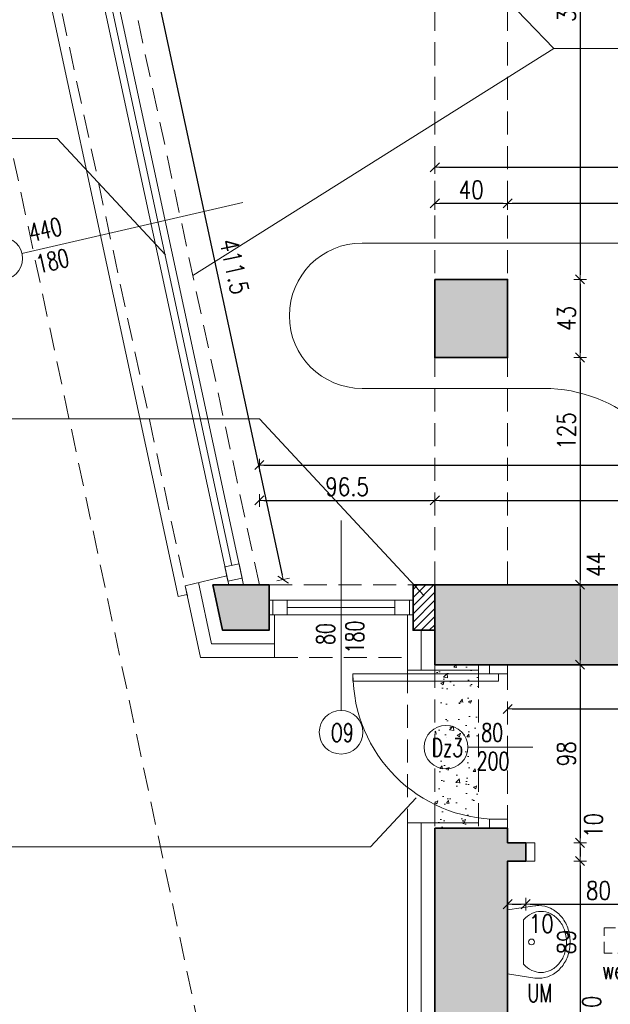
# Model space of a CAD drawing. Header units: millimetres. Extents: x 14400 to 93787, y -21104 to 39413.
# Tile 156 of 256: x 28494 to 28819, y 7123 to 7664. Entities that reach past the tile are written whole.
import ezdxf

# ---------------------------------------------------------------- set-up
doc = ezdxf.new("R2010")
doc.units = ezdxf.units.MM
doc.linetypes.add('HIDDEN', pattern=[9.525, 6.35, -3.175])
for name, color, linetype, lineweight in [('!MODUS_ARMATURA', 6, 'Continuous', 9), ('!MODUS_HATCH', 4, 'Continuous', 5), ('!MODUS_HATCH_ŚCIANA', 254, 'Continuous', 9), ('__MODUS_ŚCIANY', 2, 'Continuous', 35), ('_MODUS_DEMONTAŻ', 251, 'HIDDEN', 13), ('Cienka', 3, 'Continuous', 9), ('Drzwi', 1, 'Continuous', 15), ('Okna', 3, 'Continuous', 13), ('Opis', 8, 'Continuous', 13), ('Wentylacja', 5, 'Continuous', 13), ('Widok', 1, 'Continuous', 15), ('WYMIAROWANIE', 1, 'Continuous', 18)]:
    doc.layers.add(name, color=color, linetype=linetype, lineweight=lineweight)
doc.styles.add('ARCHETYP', font='romans.shx', dxfattribs={"height": 15})
doc.styles.add('TXT', font='simplex.shx', dxfattribs={"width": 0.8})
doc.linetypes.add('ZIGZAG', pattern='A,0.00254,-5.08,[131,ltypeshp.shx,S=5.08,R=0,X=-5.08,Y=0],-10.16,[131,ltypeshp.shx,S=5.08,R=180,X=5.08,Y=0],-5.08', length=20.32254)
doc.dimstyles.new('DIM50', dxfattribs={"dimscale": 5, "dimtxt": 2, "dimasz": 0.5, "dimexe": 0, "dimexo": 0, "dimgap": 0.5, "dimtad": 1, "dimdec": 4, "dimrnd": 0.5, "dimdsep": 46, "dimtxsty": 'TXT', "dimblk1": 'TICK1', "dimblk2": 'TICK1', "dimsah": 1, "dimcen": 0, "dimse1": 1, "dimse2": 1, "dimclrd": 1, "dimclre": 7, "dimclrt": 9, "dimadec": 0, "dimazin": 0, "dimtfac": 1, "dimtdec": 4, "dimtmove": 2, "dimatfit": 3, "dimldrblk": 'TICK1', "dimfxl": 1, "dimtolj": 1, "dimarcsym": 0})

# ---------------------------------------------------------------- blocks, each defined once
blk = doc.blocks.new('A$C578D6593')
for p, q in [((-26.36, 0), (-29.16, 18.76)), ((17.64, 0), (20.43, 18.76)), ((-19.63, 11), (10.9, 11)), ((-26.36, 0), (17.64, 0))]:
    blk.add_line(p, q)
blk.add_circle((-4.36, 16.5), 2)
for centre, radius, start, end in [((-5.67, 17.67), 25.11, 109.6071, 130.69553), ((-4.36, 14), 29, 90, 109.6071), ((-4.36, 14), 29, 70.3929, 90), ((-3.06, 17.67), 25.11, 49.30447, 70.3929), ((-7.68, 20), 22.03, 130.69553, 154.2825), ((-7.68, 21.5), 18.03, 130.69553, 154.2825), ((-5.67, 19.17), 21.11, 109.6071, 130.69553), ((-4.36, 15.5), 25, 90, 109.6071), ((-4.36, 15.5), 25, 70.3929, 90), ((-3.06, 19.17), 21.11, 49.30447, 70.3929), ((-1.05, 21.5), 18.03, 25.7175, 49.30447), ((-1.05, 20), 22.03, 25.7175, 49.30447), ((-10.79, 21.5), 18.58, 154.2825, 180), ((-10.79, 23), 14.58, 154.2825, 180), ((2.06, 23), 14.58, 0, 25.7175), ((2.06, 21.5), 18.58, 0, 25.7175), ((-10.79, 21.5), 18.58, 180, 188.47944), ((-10.79, 23), 14.58, 180, 205.7175), ((2.06, 23), 14.58, 334.2825, 0), ((2.06, 21.5), 18.58, 351.52056, 0), ((-7.68, 24.5), 18.03, 205.7175, 228.4823), ((-1.05, 24.5), 18.03, 311.5177, 334.2825)]:
    blk.add_arc(centre, radius, start, end)
blk = doc.blocks.new('TICK1')
at = {"color": 2}
blk.add_line((-1, -1), (1, 1), dxfattribs=at)
at = {"color": 0}
for p, q in [((0, 0), (-1, 0)), ((0, -1.4), (0, 1.4))]:
    blk.add_line(p, q, dxfattribs=at)
blk = doc.blocks.new('*D276')
at = {"layer": 'DEFPOINTS', "color": 0, "transparency": 16777216}
for p in [(28762.47, 7563.25), (28762.47, 7540.61), (29292.97, 7506.61)]:
    blk.add_point(p, dxfattribs=at)
at = {"layer": 'WYMIAROWANIE', "color": 1, "lineweight": -2, "transparency": 16777216}
blk.add_line((29290.47, 7563.25), (28764.97, 7563.25), dxfattribs=at)
at = {"layer": 'WYMIAROWANIE', "color": 1, "lineweight": -2, "transparency": 16777216, "xscale": 2.5, "yscale": 2.5, "zscale": 2.5, "rotation": 180}
blk.add_blockref('TICK1', (28762.47, 7563.25), dxfattribs=at)
at = {"layer": 'WYMIAROWANIE', "color": 1, "lineweight": -2, "transparency": 16777216, "xscale": 2.5, "yscale": 2.5, "zscale": 2.5}
blk.add_blockref('TICK1', (29292.97, 7563.25), dxfattribs=at)
at = {"layer": 'WYMIAROWANIE', "color": 9, "transparency": 16777216, "insert": (29027.72, 7570.75), "char_height": 10, "attachment_point": 5, "style": 'TXT'}
blk.add_mtext('\\A1;530.5', dxfattribs=at)
blk = doc.blocks.new('*D277')
at = {"layer": 'DEFPOINTS', "color": 0, "transparency": 16777216}
for p in [(28722.47, 7563.25), (28722.47, 7540.61), (28762.47, 7540.61)]:
    blk.add_point(p, dxfattribs=at)
at = {"layer": 'WYMIAROWANIE', "color": 1, "lineweight": -2, "transparency": 16777216}
blk.add_line((28759.97, 7563.25), (28724.97, 7563.25), dxfattribs=at)
at = {"layer": 'WYMIAROWANIE', "color": 1, "lineweight": -2, "transparency": 16777216, "xscale": 2.5, "yscale": 2.5, "zscale": 2.5, "rotation": 180}
blk.add_blockref('TICK1', (28722.47, 7563.25), dxfattribs=at)
at = {"layer": 'WYMIAROWANIE', "color": 1, "lineweight": -2, "transparency": 16777216, "xscale": 2.5, "yscale": 2.5, "zscale": 2.5}
blk.add_blockref('TICK1', (28762.47, 7563.25), dxfattribs=at)
at = {"layer": 'WYMIAROWANIE', "color": 9, "transparency": 16777216, "insert": (28742.47, 7570.75), "char_height": 10, "attachment_point": 5, "style": 'TXT'}
blk.add_mtext('\\A1;40', dxfattribs=at)
blk = doc.blocks.new('*D318')
at = {"layer": 'DEFPOINTS', "color": 0, "transparency": 16777216}
for p in [(29667.47, 7583.12), (28722.47, 7521.47), (29667.47, 7521.47)]:
    blk.add_point(p, dxfattribs=at)
at = {"layer": 'WYMIAROWANIE', "color": 1, "lineweight": -2, "transparency": 16777216}
blk.add_line((28724.97, 7583.12), (29664.97, 7583.12), dxfattribs=at)
at = {"layer": 'WYMIAROWANIE', "color": 1, "lineweight": -2, "transparency": 16777216, "xscale": 2.5, "yscale": 2.5, "zscale": 2.5, "rotation": 180}
blk.add_blockref('TICK1', (28722.47, 7583.12), dxfattribs=at)
at = {"layer": 'WYMIAROWANIE', "color": 1, "lineweight": -2, "transparency": 16777216, "xscale": 2.5, "yscale": 2.5, "zscale": 2.5}
blk.add_blockref('TICK1', (29667.47, 7583.12), dxfattribs=at)
at = {"layer": 'WYMIAROWANIE', "color": 9, "transparency": 16777216, "insert": (29176.73, 7590.62), "char_height": 10, "attachment_point": 5, "style": 'TXT'}
blk.add_mtext('\\A1;945', dxfattribs=at)
blk = doc.blocks.new('*D321')
at = {"layer": 'DEFPOINTS', "color": 0, "transparency": 16777216}
for p in [(28762.47, 7825.37), (28755.96, 7521.47), (28802.36, 7521.47)]:
    blk.add_point(p, dxfattribs=at)
at = {"layer": 'WYMIAROWANIE', "color": 1, "lineweight": -2, "transparency": 16777216}
blk.add_line((28802.36, 7822.87), (28802.36, 7523.97), dxfattribs=at)
at = {"layer": 'WYMIAROWANIE', "color": 1, "linetype": 'ByBlock', "lineweight": -2, "transparency": 16777216, "xscale": 2.5, "yscale": 2.5, "zscale": 2.5}
for p, rotation in [((28802.36, 7825.37), 90), ((28802.36, 7521.47), 270)]:
    blk.add_blockref('TICK1', p, dxfattribs=dict(at, rotation=rotation))
at = {"layer": 'WYMIAROWANIE', "color": 9, "transparency": 16777216, "insert": (28794.86, 7673.42), "char_height": 10, "attachment_point": 5, "rotation": 90, "style": 'TXT'}
blk.add_mtext('\\A1;304', dxfattribs=at)
blk = doc.blocks.new('*D322')
at = {"layer": 'DEFPOINTS', "color": 0, "transparency": 16777216}
for p in [(28762.47, 7521.47), (28762.47, 7478.47), (28802.36, 7478.47)]:
    blk.add_point(p, dxfattribs=at)
at = {"layer": 'WYMIAROWANIE', "color": 1, "lineweight": -2, "transparency": 16777216}
blk.add_line((28802.36, 7518.97), (28802.36, 7480.97), dxfattribs=at)
at = {"layer": 'WYMIAROWANIE', "color": 1, "lineweight": -2, "transparency": 16777216, "xscale": 2.5, "yscale": 2.5, "zscale": 2.5}
for p, rotation in [((28802.36, 7521.47), 90), ((28802.36, 7478.47), 270)]:
    blk.add_blockref('TICK1', p, dxfattribs=dict(at, rotation=rotation))
at = {"layer": 'WYMIAROWANIE', "color": 9, "transparency": 16777216, "insert": (28794.86, 7499.97), "char_height": 10, "attachment_point": 5, "rotation": 90, "style": 'TXT'}
blk.add_mtext('\\A1;43', dxfattribs=at)
blk = doc.blocks.new('*D323')
at = {"layer": 'DEFPOINTS', "color": 0, "transparency": 16777216}
for p in [(28762.47, 7478.47), (28762.47, 7353.47), (28802.36, 7353.47)]:
    blk.add_point(p, dxfattribs=at)
at = {"layer": 'WYMIAROWANIE', "color": 1, "lineweight": -2, "transparency": 16777216}
blk.add_line((28802.36, 7475.97), (28802.36, 7355.97), dxfattribs=at)
at = {"layer": 'WYMIAROWANIE', "color": 1, "lineweight": -2, "transparency": 16777216, "xscale": 2.5, "yscale": 2.5, "zscale": 2.5}
for p, rotation in [((28802.36, 7478.47), 90), ((28802.36, 7353.47), 270)]:
    blk.add_blockref('TICK1', p, dxfattribs=dict(at, rotation=rotation))
at = {"layer": 'WYMIAROWANIE', "color": 9, "transparency": 16777216, "insert": (28794.86, 7438.05), "char_height": 10, "attachment_point": 5, "rotation": 90, "style": 'TXT'}
blk.add_mtext('\\A1;125', dxfattribs=at)
blk = doc.blocks.new('*D324')
at = {"layer": 'DEFPOINTS', "color": 0, "transparency": 16777216}
for p in [(28762.47, 7353.47), (28762.47, 7309.47), (28802.36, 7309.47)]:
    blk.add_point(p, dxfattribs=at)
at = {"layer": 'WYMIAROWANIE', "color": 1, "lineweight": -2, "transparency": 16777216}
blk.add_line((28802.36, 7350.97), (28802.36, 7311.97), dxfattribs=at)
at = {"layer": 'WYMIAROWANIE', "color": 1, "lineweight": -2, "transparency": 16777216, "xscale": 2.5, "yscale": 2.5, "zscale": 2.5}
for p, rotation in [((28802.36, 7353.47), 90), ((28802.36, 7309.47), 270)]:
    blk.add_blockref('TICK1', p, dxfattribs=dict(at, rotation=rotation))
at = {"layer": 'WYMIAROWANIE', "color": 9, "transparency": 16777216, "insert": (28811.04, 7364.62), "char_height": 10, "attachment_point": 5, "rotation": 90, "style": 'TXT'}
blk.add_mtext('\\A1;44', dxfattribs=at)
blk = doc.blocks.new('*D325')
at = {"layer": 'DEFPOINTS', "color": 0, "transparency": 16777216}
for p in [(28762.47, 7309.47), (28762.47, 7211.47), (28802.36, 7211.47)]:
    blk.add_point(p, dxfattribs=at)
at = {"layer": 'WYMIAROWANIE', "color": 1, "lineweight": -2, "transparency": 16777216}
blk.add_line((28802.36, 7306.97), (28802.36, 7213.97), dxfattribs=at)
at = {"layer": 'WYMIAROWANIE', "color": 1, "lineweight": -2, "transparency": 16777216, "xscale": 2.5, "yscale": 2.5, "zscale": 2.5}
for p, rotation in [((28802.36, 7309.47), 90), ((28802.36, 7211.47), 270)]:
    blk.add_blockref('TICK1', p, dxfattribs=dict(at, rotation=rotation))
at = {"layer": 'WYMIAROWANIE', "color": 9, "transparency": 16777216, "insert": (28794.86, 7260.47), "char_height": 10, "attachment_point": 5, "rotation": 90, "style": 'TXT'}
blk.add_mtext('\\A1;98', dxfattribs=at)
blk = doc.blocks.new('*D326')
at = {"layer": 'DEFPOINTS', "color": 0, "transparency": 16777216}
for p in [(28762.47, 7211.47), (28762.47, 7201.45), (28802.36, 7201.45)]:
    blk.add_point(p, dxfattribs=at)
at = {"layer": 'WYMIAROWANIE', "color": 1, "lineweight": -2, "transparency": 16777216}
blk.add_line((28802.36, 7208.97), (28802.36, 7203.95), dxfattribs=at)
at = {"layer": 'WYMIAROWANIE', "color": 1, "lineweight": -2, "transparency": 16777216, "xscale": 2.5, "yscale": 2.5, "zscale": 2.5}
for p, rotation in [((28802.36, 7211.47), 90), ((28802.36, 7201.45), 270)]:
    blk.add_blockref('TICK1', p, dxfattribs=dict(at, rotation=rotation))
at = {"layer": 'WYMIAROWANIE', "color": 9, "transparency": 16777216, "insert": (28809.74, 7221.01), "char_height": 10, "attachment_point": 5, "rotation": 90, "style": 'TXT'}
blk.add_mtext('\\A1;10', dxfattribs=at)
blk = doc.blocks.new('*D327')
at = {"layer": 'DEFPOINTS', "color": 0, "transparency": 16777216}
for p in [(28762.47, 7201.45), (28762.47, 7112.45), (28802.36, 7112.45)]:
    blk.add_point(p, dxfattribs=at)
at = {"layer": 'WYMIAROWANIE', "color": 1, "lineweight": -2, "transparency": 16777216}
blk.add_line((28802.36, 7198.95), (28802.36, 7114.95), dxfattribs=at)
at = {"layer": 'WYMIAROWANIE', "color": 1, "lineweight": -2, "transparency": 16777216, "xscale": 2.5, "yscale": 2.5, "zscale": 2.5}
for p, rotation in [((28802.36, 7201.45), 90), ((28802.36, 7112.45), 270)]:
    blk.add_blockref('TICK1', p, dxfattribs=dict(at, rotation=rotation))
at = {"layer": 'WYMIAROWANIE', "color": 9, "transparency": 16777216, "insert": (28794.86, 7156.95), "char_height": 10, "attachment_point": 5, "rotation": 90, "style": 'TXT'}
blk.add_mtext('\\A1;89', dxfattribs=at)
blk = doc.blocks.new('*D328')
at = {"layer": 'DEFPOINTS', "color": 0, "transparency": 16777216}
for p in [(28762.47, 7112.45), (28762.47, 7102.45), (28802.36, 7102.45)]:
    blk.add_point(p, dxfattribs=at)
at = {"layer": 'WYMIAROWANIE', "color": 1, "lineweight": -2, "transparency": 16777216}
blk.add_line((28802.36, 7109.95), (28802.36, 7104.95), dxfattribs=at)
at = {"layer": 'WYMIAROWANIE', "color": 1, "lineweight": -2, "transparency": 16777216, "xscale": 2.5, "yscale": 2.5, "zscale": 2.5}
for p, rotation in [((28802.36, 7112.45), 90), ((28802.36, 7102.45), 270)]:
    blk.add_blockref('TICK1', p, dxfattribs=dict(at, rotation=rotation))
at = {"layer": 'WYMIAROWANIE', "color": 9, "transparency": 16777216, "insert": (28808.72, 7120.62), "char_height": 10, "attachment_point": 5, "rotation": 90, "style": 'TXT'}
blk.add_mtext('\\A1;10', dxfattribs=at)
blk = doc.blocks.new('*D281')
at = {"layer": 'DEFPOINTS', "color": 0, "transparency": 16777216}
for p in [(28722.47, 7399.87), (28625.99, 7360.47), (28722.47, 7360.47)]:
    blk.add_point(p, dxfattribs=at)
at = {"layer": 'WYMIAROWANIE', "color": 1, "lineweight": -2, "transparency": 16777216}
blk.add_line((28628.49, 7399.87), (28719.97, 7399.87), dxfattribs=at)
at = {"layer": 'WYMIAROWANIE', "color": 1, "lineweight": -2, "transparency": 16777216, "xscale": 2.5, "yscale": 2.5, "zscale": 2.5, "rotation": 180}
blk.add_blockref('TICK1', (28625.99, 7399.87), dxfattribs=at)
at = {"layer": 'WYMIAROWANIE', "color": 1, "lineweight": -2, "transparency": 16777216, "xscale": 2.5, "yscale": 2.5, "zscale": 2.5}
blk.add_blockref('TICK1', (28722.47, 7399.87), dxfattribs=at)
at = {"layer": 'WYMIAROWANIE', "color": 9, "transparency": 16777216, "insert": (28674.23, 7407.37), "char_height": 10, "attachment_point": 5, "style": 'TXT'}
blk.add_mtext('\\A1;96.5', dxfattribs=at)
blk = doc.blocks.new('*D282')
at = {"layer": 'DEFPOINTS', "color": 0, "transparency": 16777216}
for p in [(29092.22, 7399.87), (28722.47, 7360.47), (29092.22, 7360.47)]:
    blk.add_point(p, dxfattribs=at)
at = {"layer": 'WYMIAROWANIE', "color": 1, "lineweight": -2, "transparency": 16777216}
blk.add_line((28724.97, 7399.87), (29089.72, 7399.87), dxfattribs=at)
at = {"layer": 'WYMIAROWANIE', "color": 1, "lineweight": -2, "transparency": 16777216, "xscale": 2.5, "yscale": 2.5, "zscale": 2.5, "rotation": 180}
blk.add_blockref('TICK1', (28722.47, 7399.87), dxfattribs=at)
at = {"layer": 'WYMIAROWANIE', "color": 1, "lineweight": -2, "transparency": 16777216, "xscale": 2.5, "yscale": 2.5, "zscale": 2.5}
blk.add_blockref('TICK1', (29092.22, 7399.87), dxfattribs=at)
at = {"layer": 'WYMIAROWANIE', "color": 9, "transparency": 16777216, "insert": (28961.23, 7407.37), "char_height": 10, "attachment_point": 5, "style": 'TXT'}
blk.add_mtext('\\A1;369.5', dxfattribs=at)
blk = doc.blocks.new('*D334')
at = {"layer": 'DEFPOINTS', "color": 0, "transparency": 16777216}
for p in [(29292.97, 7419.31), (28625.99, 7353.47), (29292.97, 7353.47)]:
    blk.add_point(p, dxfattribs=at)
at = {"layer": 'WYMIAROWANIE', "color": 1, "lineweight": -2, "transparency": 16777216}
blk.add_line((28628.49, 7419.31), (29290.47, 7419.31), dxfattribs=at)
at = {"layer": 'WYMIAROWANIE', "color": 1, "lineweight": -2, "transparency": 16777216, "xscale": 2.5, "yscale": 2.5, "zscale": 2.5, "rotation": 180}
blk.add_blockref('TICK1', (28625.99, 7419.31), dxfattribs=at)
at = {"layer": 'WYMIAROWANIE', "color": 1, "lineweight": -2, "transparency": 16777216, "xscale": 2.5, "yscale": 2.5, "zscale": 2.5}
blk.add_blockref('TICK1', (29292.97, 7419.31), dxfattribs=at)
at = {"layer": 'WYMIAROWANIE', "color": 9, "transparency": 16777216, "insert": (28959.48, 7426.81), "char_height": 10, "attachment_point": 5, "style": 'TXT'}
blk.add_mtext('\\A1;667', dxfattribs=at)
blk = doc.blocks.new('*D354')
at = {"layer": 'DEFPOINTS', "color": 0, "transparency": 16777216}
for p in [(28762.47, 7201.45), (28772.47, 7201.46), (28772.47, 7177.76)]:
    blk.add_point(p, dxfattribs=at)
at = {"layer": 'WYMIAROWANIE', "color": 1, "lineweight": -2, "transparency": 16777216}
blk.add_line((28764.97, 7177.76), (28769.97, 7177.76), dxfattribs=at)
at = {"layer": 'WYMIAROWANIE', "color": 1, "lineweight": -2, "transparency": 16777216, "xscale": 2.5, "yscale": 2.5, "zscale": 2.5, "rotation": 180}
blk.add_blockref('TICK1', (28762.47, 7177.76), dxfattribs=at)
at = {"layer": 'WYMIAROWANIE', "color": 1, "lineweight": -2, "transparency": 16777216, "xscale": 2.5, "yscale": 2.5, "zscale": 2.5}
blk.add_blockref('TICK1', (28772.47, 7177.76), dxfattribs=at)
at = {"layer": 'WYMIAROWANIE', "color": 9, "transparency": 16777216, "insert": (28781.04, 7166.98), "char_height": 10, "attachment_point": 5, "style": 'TXT'}
blk.add_mtext('\\A1;10', dxfattribs=at)
blk = doc.blocks.new('*D355')
at = {"layer": 'DEFPOINTS', "color": 0, "transparency": 16777216}
for p in [(28772.47, 7201.46), (28852.47, 7201.45), (28852.47, 7177.76)]:
    blk.add_point(p, dxfattribs=at)
at = {"layer": 'WYMIAROWANIE', "color": 1, "lineweight": -2, "transparency": 16777216}
blk.add_line((28774.97, 7177.76), (28849.97, 7177.76), dxfattribs=at)
at = {"layer": 'WYMIAROWANIE', "color": 1, "lineweight": -2, "transparency": 16777216, "xscale": 2.5, "yscale": 2.5, "zscale": 2.5, "rotation": 180}
blk.add_blockref('TICK1', (28772.47, 7177.76), dxfattribs=at)
at = {"layer": 'WYMIAROWANIE', "color": 1, "lineweight": -2, "transparency": 16777216, "xscale": 2.5, "yscale": 2.5, "zscale": 2.5}
blk.add_blockref('TICK1', (28852.47, 7177.76), dxfattribs=at)
at = {"layer": 'WYMIAROWANIE', "color": 9, "transparency": 16777216, "insert": (28812.47, 7185.26), "char_height": 10, "attachment_point": 5, "style": 'TXT'}
blk.add_mtext('\\A1;80', dxfattribs=at)
blk = doc.blocks.new('*D362')
at = {"layer": 'DEFPOINTS', "color": 0, "transparency": 16777216}
for p in [(28762.47, 7309.47), (29072.47, 7309.47), (29072.47, 7285.17)]:
    blk.add_point(p, dxfattribs=at)
at = {"layer": 'WYMIAROWANIE', "color": 1, "lineweight": -2, "transparency": 16777216}
blk.add_line((28764.97, 7285.17), (29069.97, 7285.17), dxfattribs=at)
at = {"layer": 'WYMIAROWANIE', "color": 1, "lineweight": -2, "transparency": 16777216, "xscale": 2.5, "yscale": 2.5, "zscale": 2.5, "rotation": 180}
blk.add_blockref('TICK1', (28762.47, 7285.17), dxfattribs=at)
at = {"layer": 'WYMIAROWANIE', "color": 1, "lineweight": -2, "transparency": 16777216, "xscale": 2.5, "yscale": 2.5, "zscale": 2.5}
blk.add_blockref('TICK1', (29072.47, 7285.17), dxfattribs=at)
at = {"layer": 'WYMIAROWANIE', "color": 9, "transparency": 16777216, "insert": (28939.85, 7293.34), "char_height": 10, "attachment_point": 5, "style": 'TXT'}
blk.add_mtext('\\A1;310', dxfattribs=at)
blk = doc.blocks.new('*D307')
at = {"layer": 'DEFPOINTS', "color": 0, "transparency": 16777216}
for p in [(28539.46, 7755.89), (28639.06, 7356.28), (28625.99, 7353.47)]:
    blk.add_point(p, dxfattribs=at)
at = {"layer": 'WYMIAROWANIE', "color": 1, "lineweight": -2, "transparency": 16777216}
blk.add_line((28553.06, 7756.26), (28638.53, 7358.73), dxfattribs=at)
at = {"layer": 'WYMIAROWANIE', "color": 1, "lineweight": -2, "transparency": 16777216, "xscale": 2.5, "yscale": 2.5, "zscale": 2.5}
for p, rotation in [((28552.54, 7758.7), 102.1343644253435), ((28639.06, 7356.28), 282.1343644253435)]:
    blk.add_blockref('TICK1', p, dxfattribs=dict(at, rotation=rotation))
at = {"layer": 'WYMIAROWANIE', "color": 9, "transparency": 16777216, "insert": (28612.22, 7528.56), "char_height": 10, "attachment_point": 5, "rotation": 282.1344, "style": 'TXT'}
blk.add_mtext('\\A1;411.5', dxfattribs=at)

msp = doc.modelspace()

# ---------------------------------------------------------------- hatches: boundary and pattern name
at = {"layer": '!MODUS_HATCH'}
h = msp.add_hatch(dxfattribs=at)
h.set_pattern_fill('ANSI31', color=256)
h.paths.add_polyline_path([(28710.4719, 7353.47289), (28722.4719, 7353.47289), (28722.4719, 7328.47289), (28710.4719, 7328.47289)])
at = {"layer": '!MODUS_HATCH_ŚCIANA', "ltscale": 2}
h = msp.add_hatch(color=256, dxfattribs=at)
h.dxf.hatch_style = 1
h.paths.add_polyline_path([(28762.4719, 7521.47289), (28722.4719, 7521.47289), (28722.4719, 7478.47289), (28762.4719, 7478.47289)])
h = msp.add_hatch(color=256, dxfattribs=at)
h.dxf.hatch_style = 1
h.paths.add_polyline_path([(28631.36262, 7353.47289), (28600.41607, 7353.47289), (28605.79129, 7328.47289), (28631.36262, 7328.47289)])
h = msp.add_hatch(color=256, dxfattribs=at)
h.dxf.hatch_style = 1
h.paths.add_polyline_path([(28746.4719, 7219.47289), (28762.4719, 7219.47289), (28762.4719, 7211.47289), (28772.4719, 7211.47289), (28772.4719, 7201.44768), (28762.4719, 7201.44768), (28762.4719, 7112.44768), (28901.4719, 7112.44768), (28901.4719, 7201.44768), (28852.4719, 7201.44768), (28852.4719, 7211.47289), (28927.4719, 7211.47289), (28927.4719, 7201.44768), (28911.4719, 7201.44768), (28911.4719, 7102.44768), (28762.4719, 7102.44768), (28762.4719, 6906.44768), (29072.4719, 6919.47289), (29072.4719, 7201.44768), (29007.4719, 7201.44768), (29007.4719, 7211.47289), (29072.4719, 7211.47289), (29072.4719, 7219.47289), (29082.4719, 7219.47289), (29082.4719, 6919.89306), (29111.08642, 6921.09535), (29112.76013, 6881.2609), (28722.4719, 6864.73171), (28722.4719, 7219.47289)])
h.paths.add_polyline_path([(28722.4719, 7309.47289), (28722.4719, 7353.47289), (29092.21605, 7353.47289), (29092.21605, 7309.47289), (29072.4719, 7309.47289), (28762.4719, 7309.47289), (28746.4719, 7309.47289)])
at = {"layer": '_MODUS_DEMONTAŻ', "ltscale": 2}
h = msp.add_hatch(dxfattribs=at)
h.set_pattern_fill('AR-CONC', color=256, scale=0.1)
h.set_pattern_definition([(50, (-23782.421, -9714.373), (18.218467, -1.5939086), [1.905, -20.955]), (355, (-23782.421, -9714.373), (-3.524342, 19.1056845), [1.524, -16.7640584]), (100.451445, (-23780.903, -9714.506), (14.6941247, 17.511775), [1.619001, -17.8090245]), (46.1842, (-23782.421, -9709.293), (27.107904, -4.204233), [2.8575, -31.4325]), (96.63556, (-23780.162, -9709.643), (23.740413, 24.742612), [2.428502, -26.713561]), (351.18415, (-23782.42, -9709.293), (23.740413, 24.742612), [2.285997, -25.145973]), (21, (-23779.881, -9710.563), (15.161439, -10.22652), [1.905, -20.955]), (326, (-23779.881, -9710.563), (6.180203, 18.4187966), [1.524, -16.764]), (71.451445, (-23778.618, -9711.415), (21.341642, 8.192277), [1.619001, -17.808994]), (37.5, (-23782.421, -9714.373), (0.3088603, 8.4555039), [0, -16.5608, 0, -17.018, 0, -16.8275]), (7.5, (-23782.421, -9714.373), (6.6819663, 10.0180575), [0, -9.7028, 0, -16.1798, 0, -6.4135]), (327.5, (-23788.0854, -9714.373), (13.5590595, -0.5728744), [0, -6.35, 0, -19.812, 0, -26.289]), (317.5, (-23790.625, -9714.373), (14.8129181, 2.542649), [0, -8.255, 0, -13.1572, 0, -18.669])])
h.paths.add_polyline_path([(28722.4719, 7309.47289), (28746.4719, 7309.47289), (28746.4719, 7219.47289), (28722.4719, 7219.47289)])

# ---------------------------------------------------------------- linework, layer by layer
at = {"layer": '!MODUS_HATCH', "linetype": 'ZIGZAG'}
for points in [[(28592.48488, 7354.68119), (28599.73246, 7320.97289), (28634.36262, 7320.97289)], [(28714.9719, 7306.47289), (28714.9719, 7328.47289)], [(29116.07193, 6873.89355), (28714.9719, 6856.90734), (28714.9719, 7222.47289)]]:
    msp.add_lwpolyline(points, dxfattribs=at)
at = {"layer": '__MODUS_ŚCIANY'}
msp.add_lwpolyline([(28722.4719, 7521.47289), (28762.4719, 7521.47289), (28762.4719, 7478.47289), (28722.4719, 7478.47289)], close=True, dxfattribs=at)
for points in [[(28600.41607, 7353.47289), (28605.79129, 7328.47289), (28631.36262, 7328.47289)], [(28600.41607, 7353.47289), (28631.36262, 7353.47289), (28631.36262, 7328.47289), (28605.79129, 7328.47289), (28600.41607, 7353.47289)], [(28722.4719, 7353.47289), (28710.4719, 7353.47289), (28710.4719, 7328.47289), (28722.4719, 7328.47289)], [(28722.4719, 7309.47289), (29072.4719, 7309.47289), (29092.21605, 7309.47289)], [(28762.4719, 7309.47289), (28746.4719, 7309.47289)], [(28762.4719, 7219.47289), (28722.4719, 7219.47289)], [(28762.4719, 7219.47289), (28762.4719, 7211.47289)], [(28772.4719, 7211.47289), (28762.4719, 7211.47289)], [(28772.4719, 7211.47289), (28772.4719, 7201.44768)], [(28852.4719, 7201.44768), (28901.4719, 7201.44768), (28901.4719, 7112.44768), (28762.4719, 7112.44768), (28762.4719, 7201.44768), (28772.4719, 7201.44768)]]:
    msp.add_lwpolyline(points, dxfattribs=at)
at = {"layer": '__MODUS_ŚCIANY', "ltscale": 2}
for points in [[(29092.21605, 7353.47289), (28722.4719, 7353.47289), (28722.4719, 7309.47289)], [(28722.4719, 7219.47289), (28722.4719, 6864.73171), (29112.76013, 6881.2609)]]:
    msp.add_lwpolyline(points, dxfattribs=at)
at = {"layer": '_MODUS_DEMONTAŻ', "ltscale": 2}
for points in [[(28722.4719, 7309.47289), (28722.4719, 7219.47289)], [(28746.4719, 7309.47289), (28746.4719, 7219.47289)]]:
    msp.add_lwpolyline(points, dxfattribs=at)
at = {"layer": 'Cienka', "linetype": 'HIDDEN', "ltscale": 2}
msp.add_lwpolyline([(28447.13771, 7792.97082), (28657.26666, 6807.1339), (28720.13755, 6809.68449)], dxfattribs=at)
at = {"layer": 'DEFPOINTS', "color": 2}
msp.add_lwpolyline([(28710.4719, 7353.47289), (28722.4719, 7353.47289), (28722.4719, 7328.47289), (28710.4719, 7328.47289)], close=True, dxfattribs=at)
at = {"layer": 'Drzwi'}
for points in [[(28752.4719, 7309.47289), (28762.4719, 7309.47289), (28762.4719, 7304.47289), (28752.4719, 7304.47289)], [(28677.4719, 7300.47289), (28757.4719, 7300.47289), (28757.4719, 7304.47289), (28677.4719, 7304.47289)], [(28752.4719, 7224.47289), (28762.4719, 7224.47289), (28762.4719, 7219.47289), (28752.4719, 7219.47289)], [(28777.4719, 7211.46028), (28777.4719, 7201.46028), (28772.4719, 7201.46028), (28772.4719, 7211.46028)]]:
    msp.add_lwpolyline(points, close=True, dxfattribs=at)
msp.add_lwpolyline([(28740.60869, 7264.10128), (28776.43203, 7264.10128)], dxfattribs=at)
msp.add_circle((28728.60869, 7264.10128), 12, dxfattribs=at)
msp.add_arc((28757.4719, 7304.47289), 80, 180, 270, dxfattribs=at)
at = {"layer": 'Okna'}
for points in [[(28531.31601, 7753.35011), (28617.29315, 7353.47289)], [(28523.64691, 7750.96078), (28609.11032, 7353.47289)], [(28529.65959, 7742.02503), (28610.9189, 7364.09028)], [(28495.41834, 7535.69716), (28616.82593, 7563.84823)], [(28670.91726, 7284.3101), (28670.91726, 7388.74421)], [(28631.36262, 7344.97289), (28710.4719, 7344.97289)], [(28641.36262, 7340.97289), (28700.4719, 7340.97289)], [(28631.36262, 7336.97289), (28710.4719, 7336.97289)]]:
    msp.add_lwpolyline(points, dxfattribs=at)
for points in [[(28607.00827, 7363.24946), (28614.82953, 7364.9311), (28616.51117, 7357.10984), (28608.68991, 7355.4282)], [(28633.36262, 7344.97289), (28641.36262, 7344.97289), (28641.36262, 7336.97289), (28633.36262, 7336.97289)], [(28700.4719, 7344.97289), (28708.4719, 7344.97289), (28708.4719, 7336.97289), (28700.4719, 7336.97289)]]:
    msp.add_lwpolyline(points, close=True, dxfattribs=at)
for centre in [(28483.72848, 7532.9866), (28670.91726, 7272.3101)]:
    msp.add_circle(centre, 12, dxfattribs=at)
at = {"layer": 'Opis'}
for points in [[(28787.86214, 7648.57906), (28650.96816, 7790.62805)], [(28787.86214, 7648.57906), (29004.67674, 7648.57906)], [(28142.3861, 7599.05806), (28514.75719, 7599.05806), (28574.28075, 7534.97281)], [(28142.3861, 7444.7775), (28626.13314, 7444.7775), (28716.59987, 7347.37771)], [(28142.3861, 7209.31367), (28687.17299, 7209.31367), (28712.2579, 7236.321)]]:
    msp.add_lwpolyline(points, dxfattribs=at)
at = {"layer": 'Opis', "ltscale": 0.7}
msp.add_lwpolyline([(28787.86214, 7648.57906), (28589.39785, 7523.64985)], dxfattribs=at)
at = {"layer": 'Wentylacja', "linetype": 'HIDDEN'}
msp.add_lwpolyline([(28815.54477, 7164.71106), (28829.54477, 7164.71106), (28829.54477, 7150.71106), (28815.54477, 7150.71106)], close=True, dxfattribs=at)
at = {"layer": 'Widok', "linetype": 'HIDDEN', "ltscale": 2}
for points in [[(28722.4719, 7353.47289), (28722.4719, 8081.47289)], [(28762.4719, 7353.47289), (28762.4719, 7825.36733)], [(28625.9874, 7353.47289), (28539.46443, 7755.88877)], [(28501.46425, 7742.33608), (28586.38182, 7347.38684)], [(28631.36262, 7353.47289), (28722.4719, 7353.47289)], [(28634.36262, 7313.47289), (28707.4719, 7313.47289)], [(28762.4719, 7219.47289), (28762.4719, 7309.47289)], [(28707.4719, 7306.47289), (28707.4719, 7222.47289)]]:
    msp.add_lwpolyline(points, dxfattribs=at)
at = {"layer": 'Widok'}
for points in [[(28524.43919, 7747.27589), (28501.46425, 7742.33608), (28500.41322, 7747.22436), (28495.52494, 7746.17334), (28581.34738, 7347.01559), (28586.23567, 7348.06662), (28585.18443, 7352.95591), (28608.05917, 7358.36178)], [(28608.05917, 7358.36178), (28585.18443, 7352.95591), (28593.67362, 7313.47289), (28634.36262, 7313.47289), (28634.36262, 7336.97289)], [(28707.4719, 7336.97289), (28707.4719, 7306.47289), (28746.4719, 7306.47289)], [(28746.4719, 7309.47289), (28722.4719, 7309.47289)], [(29115.08647, 6897.37771), (29116.38633, 6866.40103), (28707.4719, 6849.083), (28707.4719, 7222.47289), (28746.4719, 7222.47289)], [(28746.4719, 7219.47289), (28722.4719, 7219.47289)]]:
    msp.add_lwpolyline(points, dxfattribs=at)
msp.add_lwpolyline([(28862.4719, 7353.47289), (28861.98515, 7390.28438, 0.382244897), (28782.4719, 7461.47289), (28682.4719, 7461.47289), (28682.4719, 7461.47289, -0.414213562), (28642.4719, 7501.47289), (28642.4719, 7501.47289, -0.414213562), (28682.4719, 7541.47289), (29272.9719, 7541.47289, -0.414213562), (29292.9719, 7521.47289), (29292.9719, 7521.47289)], format="xyb", dxfattribs=at)

# ---------------------------------------------------------------- block references
at = {"layer": '!MODUS_ARMATURA', "xscale": 0.8, "yscale": 0.8, "zscale": 0.8, "rotation": 270}
msp.add_blockref('A$C578D6593', (28762.4719, 7153.45678), dxfattribs=at)

# ---------------------------------------------------------------- texts
at = {"layer": 'Opis', "style": 'ARCHETYP', "width": 0.7}
for s, rotation, p in [('440', 13.054617, (28500.64041, 7541.93258)), ('180', 13.054617, (28504.62824, 7524.73421)), ('80', 90, (28667.40591, 7320.38575)), ('180', 90, (28683.49006, 7315.70673)), ('O9', 359.6818433, (28665.26059, 7267.12303)), ('80', 359.6818433, (28747.99829, 7267.2062)), ('Dz3', 359.6818433, (28720.66707, 7258.91421)), ('200', 359.6818433, (28745.45692, 7251.50158)), ('UM', 0, (28773.37068, 7123.90517))]:
    msp.add_text(s, height=10, rotation=rotation, dxfattribs=at).set_placement(p)
at = {"layer": 'Wentylacja', "style": 'ARCHETYP', "width": 0.7}
msp.add_text('went.', height=10, rotation=0, dxfattribs=at).set_placement((28814.57835, 7136.42361))

# ---------------------------------------------------------------- dimensions: what is measured, and where the dimension line sits
at = {"layer": 'WYMIAROWANIE'}
for base, p1, p2, picture, middle in [((28802.36265, 7521.47289), (28762.4719, 7825.36733), (28755.96215, 7521.47289), '*D321', (28794.86265, 7673.42011)), ((28802.36265, 7478.47289), (28762.4719, 7521.47289), (28762.4719, 7478.47289), '*D322', (28794.86265, 7499.97289)), ((28802.36265, 7211.47289), (28762.4719, 7309.47289), (28762.4719, 7211.47289), '*D325', (28794.86265, 7260.47289)), ((28802.36265, 7112.44768), (28762.4719, 7201.44768), (28762.4719, 7112.44768), '*D327', (28794.86265, 7156.94768))]:
    dim = msp.add_linear_dim(base=base, p1=p1, p2=p2, angle=90, dimstyle='DIM50', dxfattribs=at)
    dim.commit()
    dim.dimension.update_dxf_attribs({"geometry": picture, "text_midpoint": middle})
for base, p1, p2, angle, picture, middle, dimtype in [((28639.06043, 7356.28371), (28539.46443, 7755.88877), (28625.9874, 7353.47289), 282.1343644, '*D307', (28612.21734, 7528.55624), 161), ((28802.36265, 7353.47289), (28762.4719, 7478.47289), (28762.4719, 7353.47289), 90, '*D323', (28794.86265, 7438.04847), 160), ((28802.36265, 7309.47289), (28762.4719, 7353.47289), (28762.4719, 7309.47289), 90, '*D324', (28811.04047, 7364.61622), 160), ((28802.36265, 7201.44768), (28762.4719, 7211.47289), (28762.4719, 7201.44768), 90, '*D326', (28809.73939, 7221.01215), 160), ((28802.36265, 7102.44768), (28762.4719, 7112.44768), (28762.4719, 7102.44768), 90, '*D328', (28808.71771, 7120.61997), 160)]:
    dim = msp.add_linear_dim(base=base, p1=p1, p2=p2, angle=angle, dimstyle='DIM50', dxfattribs=at)
    dim.commit()
    dim.dimension.update_dxf_attribs({"geometry": picture, "text_midpoint": middle, "dimtype": dimtype})
for base, p1, p2, picture, middle in [((29667.4719, 7583.12034), (28722.4719, 7521.47289), (29667.4719, 7521.47289), '*D318', (29176.73186, 7590.62034)), ((29092.216052, 7399.868916), (28722.4719, 7360.47289), (29092.216052, 7360.47289), '*D282', (28961.229761, 7407.368916)), ((29072.4719, 7285.16968), (28762.4719, 7309.47289), (29072.4719, 7309.47289), '*D362', (28939.84695, 7293.34291)), ((28772.4719, 7177.75628), (28762.4719, 7201.44768), (28772.4719, 7201.46028), '*D354', (28781.03886, 7166.97581))]:
    dim = msp.add_linear_dim(base=base, p1=p1, p2=p2, dimstyle='DIM50', dxfattribs=at)
    dim.commit()
    dim.dimension.update_dxf_attribs({"geometry": picture, "text_midpoint": middle, "dimtype": 160})
for base, p1, p2, picture, middle in [((28722.4719, 7563.25167), (28762.4719, 7540.61228), (28722.4719, 7540.61228), '*D277', (28742.4719, 7570.75167)), ((28762.4719, 7563.25167), (29292.9719, 7506.61228), (28762.4719, 7540.61228), '*D276', (29027.7219, 7570.75167)), ((29292.9719, 7419.31317), (28625.9874, 7353.47289), (29292.9719, 7353.47289), '*D334', (28959.47965, 7426.81317)), ((28722.4719, 7399.86892), (28625.9874, 7360.47289), (28722.4719, 7360.47289), '*D281', (28674.22965, 7407.36892)), ((28852.4719, 7177.75628), (28772.4719, 7201.46028), (28852.4719, 7201.44768), '*D355', (28812.4719, 7185.25628))]:
    dim = msp.add_linear_dim(base=base, p1=p1, p2=p2, dimstyle='DIM50', dxfattribs=at)
    dim.commit()
    dim.dimension.update_dxf_attribs({"geometry": picture, "text_midpoint": middle})

doc.saveas('drawing.dxf')
